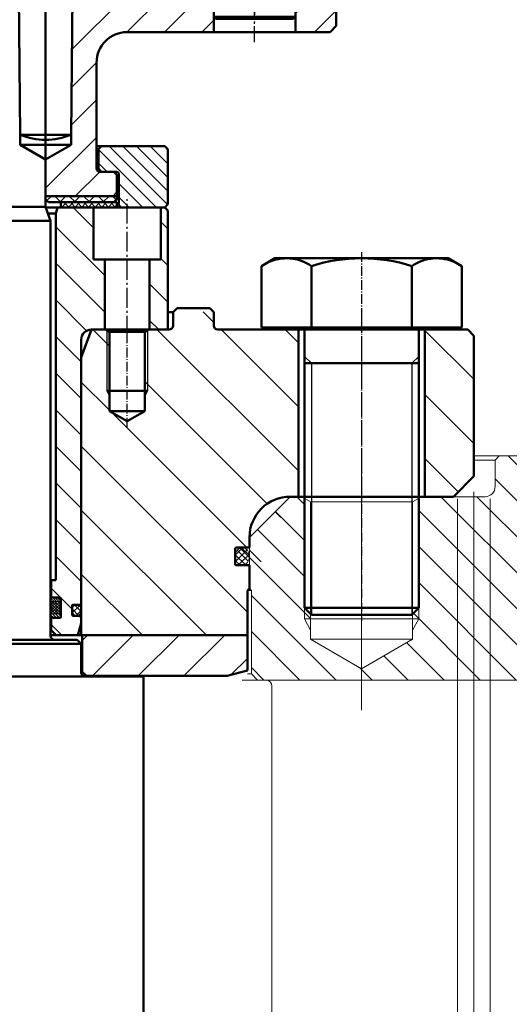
# Model space of a CAD drawing. Header units: millimetres. Extents: x 214111 to 284873, y 268617 to 319354.
# Tile 22 of 37: x 228173 to 228413, y 280231 to 280714. Entities that reach past the tile are written whole.
import ezdxf

# ---------------------------------------------------------------- set-up
doc = ezdxf.new("R2010")
doc.units = ezdxf.units.MM
for name, pattern in [('AM_DIN_F_W050', [6.25, 4.75, -1.5]), ('AM_DIN_G_W050', [13.75, 9.75, -1.5, 1, -1.5]), ('AM_DIN_G_W050x2', [6.875, 4.75, -0.875, 0.375, -0.875])]:
    doc.linetypes.add(name, pattern=pattern)
doc.layers.get('0').update_dxf_attribs({"color": 250})
for name, color, linetype, lineweight in [('AM_0', 7, 'Continuous', 50), ('AM_0N', 7, 'Continuous', 50), ('AM_3', 6, 'AM_DIN_F_W050', 25), ('AM_5', 3, 'Continuous', 25), ('AM_7', 4, 'AM_DIN_G_W050', 25), ('AM_7N', 3, 'AM_DIN_G_W050', 25), ('AM_8', 1, 'Continuous', 25), ('ОГСО_Оборудование', 7, 'Continuous', 18)]:
    doc.layers.add(name, color=color, linetype=linetype, lineweight=lineweight)
doc.layers.add('HETCH', color=1, linetype='Continuous')
doc.layers.add('ГТО-2_Штриховка_018', color=7, linetype='Continuous', lineweight=18, true_color=0x6b6b6b)
pattern_1 = [(315, (-101333.736, 9214.856), (8.9802561, 8.9802561), [])]
pattern_2 = [(45, (1623.137, -7869.527), (-9.192388, 9.192388), [])]

# ---------------------------------------------------------------- blocks, each defined once
blk = doc.blocks.new('DRWERGaq')
at = {"layer": 'HETCH'}
h = blk.add_hatch(dxfattribs=at)
h.set_pattern_fill('ANSI31', color=256, scale=4, angle=-90, style=0)
h.set_pattern_definition(pattern_1)
edge = h.paths.add_edge_path()
edge.add_line((-53.3, 80), (-106, 80))
edge.add_line((-106, 80), (-107.5, 78.5))
edge.add_line((-107.5, 78.5), (-107.5, 20))
edge.add_line((-107.5, 20), (-70, 20))
edge.add_arc((-69.95, 15), 5, 0.002, 90.5681, ccw=False)
edge.add_line((-64.95, 15), (-64.95, -114.8))
edge.add_arc((-64.75, -114.8), 0.2, 180, 270)
edge.add_line((-64.75, -115), (-61, -115))
edge.add_arc((-61, -115.4), 0.4, 0, 90, ccw=False)
edge.add_line((-60.6, -115.4), (-60.6, -120.1))
edge.add_arc((-61, -120.1), 0.4, -90, 0, ccw=False)
edge.add_line((-61, -120.5), (-64.75, -120.5))
edge.add_arc((-64.75, -120.7), 0.2, 90, 180)
edge.add_line((-64.95, -120.7), (-64.95, -124))
edge.add_line((-64.95, -124), (-63.34, -130))
edge.add_line((-63.34, -130), (-52.75, -130))
edge.add_line((-52.75, -130), (-50.25, -127.5))
edge.add_line((-50.25, -127.5), (-50.25, -121.5))
edge.add_line((-50.25, -121.5), (-54.55, -121.5))
edge.add_arc((-54.55, -121.1), 0.4, 180, 270, ccw=False)
edge.add_line((-54.95, -121.1), (-54.95, -111.9))
edge.add_arc((-54.55, -111.9), 0.4, 90, 180, ccw=False)
edge.add_line((-54.55, -111.5), (-50.25, -111.5))
edge.add_line((-50.25, -111.5), (-50.25, -101.5))
edge.add_line((-50.25, -101.5), (-52.5, -101.5))
edge.add_line((-52.5, -101.5), (-52.5, 77))
edge.add_line((-52.5, 77), (-53.3, 80))
h = blk.add_hatch(dxfattribs=at)
h.set_pattern_fill('ANSI31', color=256, scale=4, angle=-90, style=0)
h.set_pattern_definition(pattern_1)
edge = h.paths.add_edge_path()
edge.add_line((71, 54.4), (71, 80))
edge.add_line((71, 80), (53.3, 80))
edge.add_line((53.3, 80), (52.5, 77))
edge.add_line((52.5, 77), (52.5, -101.5))
edge.add_line((52.5, -101.5), (50.25, -101.5))
edge.add_line((50.25, -101.5), (50.25, -111.5))
edge.add_line((50.25, -111.5), (54.55, -111.5))
edge.add_arc((54.55, -111.9), 0.4, 0, 90, ccw=False)
edge.add_line((54.95, -111.9), (54.95, -121.1))
edge.add_arc((54.55, -121.1), 0.4, -90, 0, ccw=False)
edge.add_line((54.55, -121.5), (50.25, -121.5))
edge.add_line((50.25, -121.5), (50.25, -127.5))
edge.add_line((50.25, -127.5), (52.75, -130))
edge.add_line((52.75, -130), (63.34, -130))
edge.add_line((63.34, -130), (64.95, -124))
edge.add_line((64.95, -124), (64.95, -120.7))
edge.add_arc((64.75, -120.7), 0.2, 0, 90)
edge.add_line((64.75, -120.5), (61, -120.5))
edge.add_arc((61, -120.1), 0.4, 180, 270, ccw=False)
edge.add_line((60.6, -120.1), (60.6, -115.4))
edge.add_arc((61, -115.4), 0.4, 90, 180, ccw=False)
edge.add_line((61, -115), (64.75, -115))
edge.add_arc((64.75, -114.8), 0.2, 270, 360)
edge.add_line((64.95, -114.8), (64.95, 15))
edge.add_arc((69.95, 15), 5, 90, 180, ccw=False)
edge.add_line((69.95, 20), (76.5, 20))
edge.add_line((76.5, 20), (76.5, 54.4))
edge.add_line((76.5, 54.4), (71, 54.4))
h = blk.add_hatch(dxfattribs=at)
h.set_pattern_fill('ANSI31', color=256, scale=4, angle=-90, style=0)
h.set_pattern_definition(pattern_1)
h.paths.add_polyline_path([(107.5, 20), (107.5, 78.5), (106, 80), (104, 80), (104, 54.4), (98.5, 54.4), (98.5, 20)])
at = {"layer": 'AM_0', "ltscale": 0.8}
for p, q in [((-106, 80), (-107.5, 78.5)), ((-107.5, 78.5), (-107.5, 20)), ((-52.5, 77), (-53.3, 80)), ((52.5, 77), (53.3, 80)), ((71, 54.4), (71, 80)), ((104, 80), (104, 54.4)), ((106, 80), (107.5, 78.5)), ((107.5, 78.5), (107.5, 20)), ((-52.5, 77), (-48.68, 77)), ((48.68, 77), (52.5, 77)), ((104, 54.4), (71, 54.4)), ((76.5, 20), (76.5, 54.4)), ((98.5, 54.4), (98.5, 20)), ((-52.5, -103), (-50, -103)), ((52.5, -103), (50, -103)), ((-63.34, -130), (-64.95, -124)), ((63.34, -130), (64.95, -124)), ((-63.34, -130), (-50, -130)), ((-50.25, -127.5), (-52.75, -130)), ((-50.25, -127.5), (-50, -127.5)), ((50.25, -127.5), (50, -127.5)), ((50, -130), (63.34, -130)), ((50.25, -127.5), (52.75, -130))]:
    blk.add_line(p, q, dxfattribs=at)
at = {"layer": 'AM_0'}
for p, q in [((-106, 80), (-47.59, 80)), ((47.59, 80), (80, 80)), ((47.59, 80), (106, 80)), ((-52.5, 77), (-52.5, -103)), ((52.5, 77), (52.5, -103)), ((-107.5, 20), (-69.95, 20)), ((107.5, 20), (69.95, 20)), ((-64.95, 15), (-64.95, -114.8)), ((64.95, 15), (64.95, -114.8)), ((-50.25, -111.5), (-50.25, -103)), ((50.25, -111.5), (50.25, -103)), ((-54.95, -121.1), (-54.95, -111.9)), ((-54.55, -111.5), (-50, -111.5)), ((54.55, -111.5), (50, -111.5)), ((54.95, -121.1), (54.95, -111.9)), ((-64.95, -120.7), (-64.95, -124)), ((64.95, -120.7), (64.95, -124)), ((-54.55, -121.5), (-50, -121.5)), ((-50.25, -127.5), (-50.25, -121.5)), ((54.55, -121.5), (50, -121.5)), ((50.25, -127.5), (50.25, -121.5))]:
    blk.add_line(p, q, dxfattribs=at)
for points in [[(-64.95, -114.8, 0.414214), (-64.75, -115), (-61, -115, -0.414214), (-60.6, -115.4), (-60.6, -120.1, -0.414214), (-61, -120.5), (-64.75, -120.5, 0.414214), (-64.95, -120.7)], [(64.95, -114.8, -0.414214), (64.75, -115), (61, -115, 0.414214), (60.6, -115.4), (60.6, -120.1, 0.414214), (61, -120.5), (64.75, -120.5, -0.414214), (64.95, -120.7)]]:
    blk.add_lwpolyline(points, format="xyb", dxfattribs=at)
for centre, radius, start, end in [((-69.95, 15), 5, 0, 90), ((69.95, 15), 5, 90, 180), ((-54.55, -111.9), 0.4, 90, 180), ((54.55, -111.9), 0.4, 0, 90), ((-54.55, -121.1), 0.4, 180, 270), ((54.55, -121.1), 0.4, 270, 0)]:
    blk.add_arc(centre, radius, start, end, dxfattribs=at)
at = {"layer": 'AM_3'}
for p, q in [((-97.5, 20), (-97.5, 80)), ((-96.15, 20), (-96.15, 80)), ((-78.85, 20), (-78.85, 80)), ((-77.5, 20), (-77.5, 80))]:
    blk.add_line(p, q, dxfattribs=at)
at = {"layer": 'AM_7'}
blk.add_line((87.5, 17), (87.5, 84), dxfattribs=at)
blk.add_line((87.5, 17), (87.5, 84), dxfattribs=at)
blk = doc.blocks.new('WERWR')
at = {"layer": 'AM_0'}
for p, q in [((47.5, -173), (47.5, -5)), ((47.5, -173), (0, -173)), ((50, -179.87), (47.5, -173)), ((50, -179.87), (0, -179.87)), ((50, -383.5), (50, -179.87)), ((63, -385.5), (0, -385.5)), ((65, -387.5), (63, -385.5)), ((65, -387.5), (0, -387.5)), ((65, -401.5), (65, -387.5)), ((95.5, -403.5), (-81, -403.5)), ((95.5, -403.5), (95.5, -810))]:
    blk.add_line(p, q, dxfattribs=at)
for centre in [(52, -383.5), (67, -401.5)]:
    blk.add_arc(centre, 2, 180, 270, dxfattribs=at)
blk = doc.blocks.new('QEEFQErsdty')
at = {"layer": 'AM_0N'}
for p, q in [((-49.09, 51.2), (-42.5, 55)), ((42.5, 55), (-42.5, 55)), ((49.09, 51.2), (42.5, 55)), ((-49.09, 51.2), (-49.09, 21)), ((-24.55, 51.2), (-24.55, 21)), ((24.55, 51.2), (24.55, 21)), ((49.09, 51.2), (49.09, 21)), ((-49.09, 21), (-39.33, 21)), ((-39.33, 21), (39.33, 21)), ((-39.33, 21), (-39.33, 20)), ((-28, 20), (-39.33, 20)), ((-28, 20), (-28, 6.87)), ((28, 20), (-28, 20)), ((28, 20), (28, 6.87)), ((39.33, 20), (28, 20)), ((39.33, 21), (49.09, 21)), ((39.33, 21), (39.33, 20)), ((-28, 3.5), (-28, 6.87)), ((28, 3.5), (28, 6.87)), ((-28, 3.5), (-28, -116.63)), ((-28, 3.5), (28, 3.5)), ((28, 3.5), (28, -116.63)), ((-28, -116.63), (28, -116.63)), ((-24.63, -120), (-28, -116.63)), ((-24.63, -120), (24.63, -120)), ((28, -116.63), (24.63, -120))]:
    blk.add_line(p, q, dxfattribs=at)
for centre, radius, start, end in [((-36.82, 33.31), 21.69, 55.5531, 115.5531), ((0, -26.14), 81.14, 72.3875, 107.6125), ((36.82, 33.31), 21.69, 64.4469, 124.4469)]:
    blk.add_arc(centre, radius, start, end, dxfattribs=at)
at = {"layer": 'AM_5', "ltscale": 0.8}
for p, q in [((-24.63, 3.5), (-28, 6.87)), ((24.63, 3.5), (28, 6.87)), ((-24.63, 3.5), (-24.63, -120)), ((24.63, 3.5), (24.63, -120))]:
    blk.add_line(p, q, dxfattribs=at)
at = {"layer": 'AM_7N', "linetype": 'AM_DIN_G_W050x2'}
blk.add_line((0, 58), (0, -123), dxfattribs=at)
blk = doc.blocks.new('asdfawrfaw')
at = {"layer": 'AM_8'}
h = blk.add_hatch(dxfattribs=at)
h.set_pattern_fill('_U', color=256, scale=2.5, angle=45, style=0, pattern_type=0)
h.set_pattern_definition([(45, (-71052.5, -562), (-1.76776695, 1.76776695), [])])
h.paths.add_polyline_path([(-8.31, 3.95), (-6.48, 0.78), (-2.87, -0.19), (1.43, 0.24), (6.16, 0.61), (8.38, 6.45), (7.49, 38.37), (8.24, 44.14), (11.32, 51.33), (12.43, 57.23), (11.68, 64.54), (11.72, 65), (12.19, 70), (10.5, 70), (10.5, 54), (6, 51.4), (6, 5), (0, 1.54), (-5.41, 4.66), (-6, 5), (-6, 51.4), (-10.5, 54), (-10.5, 70), (-11.84, 70), (-12.35, 65), (-12.45, 63.94), (-11.73, 55.19), (-12.4, 50.18), (-8.73, 48.07), (-7.59, 43.81), (-7.87, 37.54), (-7.64, 8.1)])
at = {"layer": 'AM_0'}
for p, q in [((-23, 65), (-23, 70)), ((-23, 70), (23, 70)), ((-10.5, 70), (-10.5, 54)), ((10.5, 70), (10.5, 54)), ((23, 65), (23, 70)), ((-20, 64), (-20, 25.5)), ((20, 64), (20, 25.5)), ((-10.5, 54), (10.5, 54)), ((-10.5, 54), (-6, 51.4)), ((10.5, 54), (6, 51.4)), ((-6, 5), (-6, 51.4)), ((-6, 51.4), (6, 51.4)), ((6, 5), (6, 51.4)), ((-20, 25.5), (-19.5, 25)), ((-20, 25.5), (-7.73, 25.5)), ((-7.72, 25), (-19.5, 25)), ((-15.52, 25), (-17, 25)), ((20, 25.5), (8.02, 25.5)), ((8.04, 25), (19.5, 25)), ((15.52, 25), (17, 25)), ((20, 25.5), (19.5, 25)), ((-20, 21.34), (-15.27, 24.07)), ((-20, -24), (-20, 21.34)), ((20, 21.34), (15.27, 24.07)), ((20, -24), (20, 21.34)), ((-6, 5), (0, 1.54)), ((-6, 5), (6, 5)), ((6, 5), (0, 1.54)), ((-20, -24), (20, -24)), ((-20, -24), (-19, -25)), ((20, -24), (19, -25)), ((19, -25), (-19, -25))]:
    blk.add_line(p, q, dxfattribs=at)
at = {"layer": 'AM_0', "ltscale": 0.8}
for p, q in [((-12.35, 65), (-23, 65)), ((23, 65), (11.72, 65)), ((-20, 21.34), (-7.68, 21.34)), ((8.18, 21.34), (20, 21.34))]:
    blk.add_line(p, q, dxfattribs=at)
at = {"layer": 'AM_0', "color": 3}
blk.add_lwpolyline([(-11.84, 70), (-12.45, 63.94), (-11.73, 55.19), (-12.4, 50.18), (-8.73, 48.07), (-7.59, 43.81), (-7.87, 37.54), (-7.64, 8.1), (-8.31, 3.95), (-6.48, 0.78), (-2.87, -0.19), (1.43, 0.24), (6.16, 0.61), (8.38, 6.45), (7.49, 38.37), (8.24, 44.14), (11.32, 51.33), (12.43, 57.23), (11.68, 64.54), (12.19, 70)], dxfattribs=at)
at = {"layer": 'AM_0'}
for centre, radius, start, end in [((-21, 64), 1, 360, 90), ((21, 64), 1, 90, 180), ((-15.52, 24.5), 0.5, 300, 90), ((15.52, 24.5), 0.5, 90, 240)]:
    blk.add_arc(centre, radius, start, end, dxfattribs=at)
at = {"layer": 'AM_3'}
for points in [[(-6.5, 70), (-6.5, 76), (-8.5, 76), (-8.5, 70)], [(6.5, 70), (6.5, 76), (8.5, 76), (8.5, 70)], [(-8.5, 70), (-8.5, 68), (-6.5, 68), (-6.5, 70)], [(8.5, 70), (8.5, 68), (6.5, 68), (6.5, 70)]]:
    blk.add_lwpolyline(points, dxfattribs=at)
blk.add_lwpolyline([(-5, 5), (-5.5, 5.5), (-5.5, 54), (-9.5, 54), (-10, 54.5), (-10, 69.5), (-9.5, 70), (0, 70), (9.5, 70), (10, 69.5), (10, 54.5), (9.5, 54), (5.5, 54), (5.5, 5.5), (5, 5)], close=True, dxfattribs=at)
blk.add_lwpolyline([(8.25, 70), (8.25, 60.38), (3, 55.13), (3, 10.2, -1), (-3, 10.2), (-3, 55.13), (-8.25, 60.38), (-8.25, 70), (-6.75, 70), (-6.75, 61), (-1.5, 55.75), (-1.5, 10.2, 1), (1.5, 10.2), (1.5, 55.75), (6.75, 61), (6.75, 70)], format="xyb", close=True, dxfattribs=at)
at = {"layer": 'AM_7', "ltscale": 0.8}
blk.add_line((0, 72.71), (0, -26.67), dxfattribs=at)
at = {"layer": 'AM_7'}
blk.add_line((0, 70.42), (0, 37.57), dxfattribs=at)
blk = doc.blocks.new('EN 28736 (25X140)')
at = {"layer": 'AM_0'}
for p, q in [((13.84, -3), (13.04, 0)), ((-13.84, -3), (-13.04, 0)), ((13.84, -3), (-13.84, -3))]:
    blk.add_line(p, q, dxfattribs=at)
at = {"layer": 'AM_0', "ltscale": 0.8}
for p, q in [((-13.84, -3), (-12.5, -137.5)), ((13.84, -3), (12.5, -137.5))]:
    blk.add_line(p, q, dxfattribs=at)
at = {"layer": 'AM_0'}
for points in [[(13.04, 0), (-13.04, 0)], [(-12.5, -137.5), (12.5, -137.5)]]:
    blk.add_lwpolyline(points, dxfattribs=at)
blk.add_arc((0, -107.5), 32.5, 247.3801, 292.6199, dxfattribs=at)
at = {"layer": 'AM_3'}
for p, q in [((-8.38, -2.49), (-8.38, 0)), ((8.37, -2.49), (8.37, 0)), ((-8, -2.7), (-8, -24)), ((-6.73, -3.44), (-6.73, -35)), ((6.73, -3.44), (6.73, -35)), ((8, -2.7), (8, -24)), ((-8, -24), (-6.73, -26.34)), ((8, -24), (6.73, -26.34)), ((0, -38.89), (-6.73, -35)), ((-6.73, -35), (6.73, -35)), ((0, -38.89), (6.73, -35))]:
    blk.add_line(p, q, dxfattribs=at)
for points in [[(-8.38, -2.49), (8.37, -2.49)], [(-6.73, -3.44), (-8.38, -2.49)], [(-6.73, -3.44), (6.73, -3.44)], [(6.73, -3.44), (8.37, -2.49)], [(-7, -24), (8, -24)]]:
    blk.add_lwpolyline(points, dxfattribs=at)
at = {"layer": 'AM_7', "linetype": 'AM_DIN_G_W050x2'}
blk.add_line((0, -162.43), (0, 1.53), dxfattribs=at)
blk = doc.blocks.new('wefwrwr')
at = {"layer": 'AM_8', "ltscale": 0.8}
h = blk.add_hatch(dxfattribs=at)
h.set_pattern_fill('_U', color=256, scale=13, angle=45, style=0, pattern_type=0)
h.set_pattern_definition(pattern_2)
edge = h.paths.add_edge_path()
edge.add_line((60, -147.85), (47.5, -155.07))
edge.add_line((47.5, -155.07), (47.5, -156.82))
edge.add_line((47.5, -156.82), (47.5, -173))
edge.add_line((47.5, -173), (82.5, -173))
edge.add_line((82.5, -173), (82.5, -162.5))
edge.add_line((82.5, -162.5), (81, -161))
edge.add_line((81, -161), (74, -161))
edge.add_arc((74, -159.5), 1.5, 180, 270, ccw=False)
edge.add_line((72.5, -159.5), (72.5, -107.5))
edge.add_arc((87.5, -107.5), 15, 90, 180, ccw=False)
edge.add_line((87.5, -92.5), (130, -92.5))
edge.add_line((130, -92.5), (130, -60))
edge.add_line((130, -60), (130, -39.66))
edge.add_line((130, -39.66), (130, -38))
edge.add_line((130, -38), (80, -38))
edge.add_line((80, -38), (80, -36))
edge.add_line((80, -36), (74.5, -36))
edge.add_arc((74.5, -34), 2, 180, 270, ccw=False)
edge.add_line((72.5, -34), (72.5, -34))
edge.add_line((72.5, -34), (72.5, 2))
edge.add_line((72.5, 2), (70.5, 4))
edge.add_line((70.5, 4), (61.47, 4))
edge.add_line((61.47, 4), (60, -142.85))
edge.add_line((60, -142.85), (60, -147.85))
h = blk.add_hatch(dxfattribs=at)
h.set_pattern_fill('_U', color=256, scale=13, angle=45, style=0, pattern_type=0)
h.set_pattern_definition(pattern_2)
h.paths.add_polyline_path([(170, -38), (170, -39.66), (170, -92.5), (187, -92.5), (190, -89.5), (190, -38)])
h = blk.add_hatch(dxfattribs=at)
h.set_pattern_fill('_U', color=256, scale=5, angle=45, style=0, double=1, pattern_type=0)
h.set_pattern_definition([(135, (70957.5, -623), (3.5355339, 3.5355339), []), (45, (70957.5, -623), (3.5355339, -3.5355339), [])])
h.paths.add_polyline_path([(47.5, -174.5), (47.5, -173), (82.5, -173), (82.5, -174.5), (81, -176), (49, -176)])
at = {"layer": 'AM_8'}
h = blk.add_hatch(dxfattribs=at)
h.set_pattern_fill('_U', color=256, scale=2.3, angle=45, style=0, double=1, pattern_type=0)
h.set_pattern_definition([(45, (-70957.5, -623), (-1.6263456, 1.6263456), []), (135, (-70957.5, -623), (-1.6263456, -1.6263456), [])])
h.paths.add_polyline_path([(55, -178.5), (80, -178.5), (80.25, -178.5), (82.5, -178.5), (82.5, -176), (55, -176)])
at = {"layer": 'HETCH', "ltscale": 0.8}
h = blk.add_hatch(dxfattribs=at)
h.set_pattern_fill('ANSI31', color=256, scale=1.5, angle=90, style=0)
h.set_pattern_definition([(135, (70957.5, -623), (-3.36759605, -3.36759605), [])])
edge = h.paths.add_edge_path()
edge.add_line((75, -148.5), (73.5, -150))
edge.add_line((73.5, -150), (73.5, -159.5))
edge.add_line((73.5, -159.5), (75, -161))
edge.add_line((75, -161), (82, -161))
edge.add_arc((82, -162.5), 1.5, 0, 90, ccw=False)
edge.add_line((83.5, -162.5), (83.5, -177.5))
edge.add_line((83.5, -177.5), (84.5, -178.5))
edge.add_line((84.5, -178.5), (106, -178.5))
edge.add_line((106, -178.5), (107.5, -177))
edge.add_line((107.5, -177), (107.5, -150))
edge.add_line((107.5, -150), (106, -148.5))
edge.add_line((106, -148.5), (75, -148.5))
at = {"layer": 'AM_0'}
for p, q in [((130, -92.5), (130, -38)), ((170, -92.5), (170, -38)), ((190, -89.5), (190, -38)), ((72.5, -159.5), (72.5, -107.5)), ((106, -148.5), (107.5, -150)), ((73.5, -150), (73.5, -159.5)), ((75, -161), (73.5, -159.5)), ((82.5, -162.5), (82.5, -174.5)), ((83.5, -162.5), (83.5, -177.5)), ((81, -176), (82.5, -174.5)), ((83.5, -177.5), (84.5, -178.5))]:
    blk.add_line(p, q, dxfattribs=at)
at = {"layer": 'AM_0', "ltscale": 0.8}
for p, q in [((190, -89.5), (187, -92.5)), ((187, -92.5), (87.5, -92.5)), ((35, -142.85), (35, -147.85)), ((60, -142.85), (60, -147.85)), ((35, -147.85), (60, -147.85)), ((35, -147.85), (47.5, -155.07)), ((60, -147.85), (47.5, -155.07)), ((106, -148.5), (72.5, -148.5)), ((73.5, -150), (75, -148.5)), ((73.5, -150), (72.5, -150)), ((107.5, -150), (107.5, -177)), ((47.5, -156.82), (47.5, -174.5)), ((73.5, -159.5), (72.5, -159.5)), ((82, -161), (74, -161)), ((82.5, -162.5), (81, -161)), ((82.5, -173), (47.5, -173)), ((47.5, -174.5), (49, -176)), ((106, -178.5), (47.59, -178.5)), ((82.5, -176), (49, -176)), ((55, -178.5), (55, -176)), ((82.5, -178.5), (82.5, -176)), ((106, -178.5), (107.5, -177))]:
    blk.add_line(p, q, dxfattribs=at)
for centre, radius, start, end in [((87.5, -107.5), 15, 90, 180), ((82, -162.5), 1.5, 360, 90)]:
    blk.add_arc(centre, radius, start, end, dxfattribs=at)
at = {"layer": 'AM_0'}
blk.add_arc((74, -159.5), 1.5, 180, 270, dxfattribs=at)
at = {"layer": 'AM_5'}
blk.add_line((80.25, -178.5), (80, -178.5), dxfattribs=at)
at = {"layer": 'AM_7', "ltscale": 0.8}
blk.add_line((150, -97.45), (150, 10.01), dxfattribs=at)
at = {"layer": 'AM_0'}
for name, p in [('asdfawrfaw', (150, -61)), ('EN 28736 (25X140)', (47.5, -5.35))]:
    blk.add_blockref(name, p, dxfattribs=at)
blk = doc.blocks.new('R6UDR6')
at = {"layer": 'AM_8', "ltscale": 0.8}
h = blk.add_hatch(dxfattribs=at)
h.set_pattern_fill('ANSI31', color=256, scale=7, style=0)
h.set_pattern_definition([(135, (5226.8, -1141.15), (15.71545, 15.71545), [])])
edge = h.paths.add_edge_path()
edge.add_line((1190, -10.5), (1185, -24.24))
edge.add_line((1197, -10.5), (1190, -10.5))
edge.add_line((1185, -24.24), (1185, -160))
edge.add_line((1185.5, -160.5), (1185, -160))
edge.add_line((1185.5, -160.5), (1266.5, -160.5))
edge.add_line((1266.5, -138.5), (1266.5, -160.5))
edge.add_arc((1267.3, -126.3), 0.2, 0, 90)
edge.add_line((1267.3, -126.1), (1261.1, -126.1))
edge.add_arc((1261.1, -125.5), 0.6, 180, 270, ccw=False)
edge.add_line((1260.5, -125.5), (1260.5, -118.1))
edge.add_arc((1261.1, -118.1), 0.6, 90, 180, ccw=False)
edge.add_line((1261.1, -117.5), (1267.3, -117.5))
edge.add_arc((1267.3, -117.3), 0.2, 270, 360)
edge.add_line((1267.5, -126.3), (1267.5, -137.5))
edge.add_line((1267.5, -112.5), (1267.5, -117.3))
edge.add_line((1266.5, -138.5), (1267.5, -137.5))
edge.add_arc((1287.5, -112.5), 20, 90, 180, ccw=False)
edge.add_line((1287.5, -92.5), (1291.5, -92.5))
edge.add_line((1291.5, -10.5), (1291.5, -92.5))
edge.add_line((1291.5, -10.5), (1252, -10.5))
edge.add_arc((1252, -8.5), 2, 180, 270, ccw=False)
edge.add_line((1250, -2), (1250, -8.5))
edge.add_line((1248, 0), (1250, -2))
edge.add_line((1230, -2), (1230, -8.5))
edge.add_line((1232, 0), (1230, -2))
edge.add_line((1232, 0), (1248, 0))
edge.add_arc((1228, -8.5), 2, 270, 360, ccw=False)
edge.add_line((1228, -10.5), (1218, -10.5))
edge.add_line((1216.15, -11.57), (1218, -10.5))
edge.add_line((1216.15, -11.57), (1216.15, -50.5))
edge.add_line((1198.85, -11.57), (1198.85, -50.5))
edge.add_line((1198.85, -11.57), (1197, -10.5))
edge.add_line((1207.5, -55.49), (1198.85, -50.5))
edge.add_line((1207.5, -55.49), (1216.15, -50.5))
h = blk.add_hatch(dxfattribs=at)
h.set_pattern_fill('ANSI31', color=256, scale=7, style=0)
h.set_pattern_definition([(135, (99455.956, 9237.035), (15.715448, 15.715448), [])])
h.paths.add_polyline_path([(1374.5, -10.5), (1377.5, -13.5), (1377.5, -82.5), (1367.5, -92.5), (1353.5, -92.5), (1353.5, -10.5)])
h = blk.add_hatch(dxfattribs=at)
h.set_pattern_fill('ANSI31', color=256, scale=5, angle=90, style=0)
h.set_pattern_definition([(45, (5226.8, -1141.15), (11.22532, -11.22532), [])])
h.paths.add_polyline_path([(1185.5, -160.5), (1266.5, -160.5), (1266.5, -177.82), (1256.5, -180.5), (1187.5, -180.5), (1185.5, -178.5)])
for p, q in [((1185, -160, 0), (1183.48, -160, 0)), ((1185.5, -160.5, 0), (1185, -160, 0))]:
    blk.add_line(p, q)
at = {"layer": 'AM_0'}
for p, q in [((1232, 0, 0), (1230, -2, 0)), ((1232, 0, 0), (1248, 0, 0)), ((1248, 0, 0), (1250, -2, 0)), ((1227.5, -2, 0), (1230, -2, 0)), ((1230, -2, 0), (1230, -8.5, 0)), ((1250, -2, 0), (1250, -8.5, 0)), ((1197, -10.5, 0), (1190, -10.5, 0)), ((1218, -10.5, 0), (1197, -10.5, 0)), ((1198.85, -11.57, 0), (1197, -10.5, 0)), ((1198.85, -11.57, 0), (1198.85, -50.5, 0)), ((1198.85, -11.57, 0), (1216.15, -11.57, 0)), ((1216.15, -11.57, 0), (1218, -10.5, 0)), ((1216.15, -11.57, 0), (1216.15, -50.5, 0)), ((1228, -10.5, 0), (1218, -10.5, 0)), ((1291.5, -10.5, 0), (1252, -10.5, 0)), ((1374.5, -10.5, 0), (1291.5, -10.5, 0)), ((1291.5, -10.5, 0), (1291.5, -92.5, 0)), ((1353.5, -10.5, 0), (1353.5, -92.5, 0)), ((1374.5, -10.5, 0), (1377.5, -13.5, 0)), ((1377.5, -13.5, 0), (1377.5, -82.5, 0)), ((1185, -24.24, 0), (1185, -160, 0)), ((1217.5, -40.5, 0), (1197.5, -40.5, 0)), ((1207.5, -55.49, 0), (1198.85, -50.5, 0)), ((1216.15, -50.5, 0), (1198.85, -50.5, 0)), ((1207.5, -55.49, 0), (1216.15, -50.5, 0)), ((1367.5, -92.5, 0), (1377.5, -82.5, 0)), ((1287.5, -92.5, 0), (1291.5, -92.5, 0)), ((1291.5, -92.5, 0), (1367.5, -92.5, 0)), ((1267.5, -112.5, 0), (1267.5, -117.3, 0)), ((1267.5, -126.3, 0), (1267.5, -137.5, 0)), ((1266.5, -138.5, 0), (1267.5, -137.5, 0)), ((1266.5, -138.5, 0), (1266.5, -160.5, 0)), ((1170, -160.5, 0), (1185.5, -160.5, 0)), ((1185.5, -160.5, 0), (1266.5, -160.5, 0)), ((1185.5, -160.5, 0), (1185.5, -178.5, 0)), ((1266.5, -160.5, 0), (1266.5, -177.82, 0)), ((1185, -178.5, 0), (1185.5, -178.5, 0)), ((1185.5, -178.5, 0), (1187.5, -180.5, 0)), ((1256.5, -180.5, 0), (1266.5, -177.82, 0)), ((1187.5, -180.5, 0), (1186.21, -180.5, 0)), ((1187.32, -180.5, 0), (1256.5, -180.5, 0))]:
    blk.add_line(p, q, dxfattribs=at)
at = {"layer": 'AM_0', "ltscale": 0.8}
blk.add_line((1190, -10.5, 0), (1185, -24.24, 0), dxfattribs=at)
at = {"layer": 'AM_0', "elevation": 0}
blk.add_lwpolyline([(1267.5, -126.3, 0.414214), (1267.3, -126.1), (1261.1, -126.1, -0.414214), (1260.5, -125.5), (1260.5, -118.1, -0.414214), (1261.1, -117.5), (1267.3, -117.5, 0.414214), (1267.5, -117.3)], format="xyb", dxfattribs=at)
at = {"layer": 'AM_0'}
for centre, radius, start, end in [((1228, -8.5, 0), 2, 270, 0), ((1252, -8.5, 0), 2, 180, 270), ((1287.5, -112.5, 0), 20, 90, 180)]:
    blk.add_arc(centre, radius, start, end, dxfattribs=at)
at = {"layer": 'AM_5'}
for p, q in [((1197.5, -10.79, 0), (1197.5, -40.5, 0)), ((1217.5, -10.79, 0), (1217.5, -40.5, 0)), ((1197.5, -40.5, 0), (1198.85, -43, 0)), ((1217.5, -40.5, 0), (1216.15, -43, 0))]:
    blk.add_line(p, q, dxfattribs=at)
at = {"layer": 'AM_7'}
blk.add_line((1322.5, -2.42, 0), (1322.5, -100.58, 0), dxfattribs=at)
at = {"layer": 'AM_7', "linetype": 'AM_DIN_G_W050x2'}
blk.add_line((1207.5, -58.49, 0), (1207.5, -7.5, 0), dxfattribs=at)
blk = doc.blocks.new('ОГСО_Агрегат_Поперечный разрез')
at = {"layer": 'ОГСО_Оборудование'}
h = blk.add_hatch(dxfattribs=at)
h.set_pattern_fill('_U', color=256, scale=12.5, angle=45, style=0, pattern_type=0)
h.set_pattern_definition([(135, (-162.5, 2062.582), (8.838835, 8.838835), [])])
edge = h.paths.add_edge_path()
edge.add_line((1297.48, 234.7), (1294.5, 237.67))
edge.add_line((1294.5, 237.67), (1294.5, 291.49))
edge.add_line((1294.5, 291.49), (1293.1, 292.3))
edge.add_line((1293.1, 292.3), (1287.5, 292.3))
edge.add_line((1287.5, 292.3), (1267.5, 272.3))
edge.add_line((1267.5, 272.3), (1267.5, 267.5))
edge.add_arc((1267.3, 267.5), 0.2, 270, 360, ccw=False)
edge.add_line((1267.3, 267.3), (1261.1, 267.3))
edge.add_arc((1261.1, 266.7), 0.6, 450, 540)
edge.add_line((1260.5, 266.7), (1260.5, 259.3))
edge.add_arc((1261.1, 259.3), 0.6, 540, 630)
edge.add_line((1261.1, 258.7), (1267.3, 258.7))
edge.add_arc((1267.3, 258.5), 0.2, 360, 450, ccw=False)
edge.add_line((1267.5, 258.5), (1267.5, 247.3))
edge.add_line((1267.5, 247.3), (1268.5, 246.3))
edge.add_line((1268.5, 246.3), (1268.5, 205.3))
edge.add_line((1268.5, 205.3), (1271.5, 202.3))
edge.add_line((1271.5, 202.3), (1275.5, 202.3))
edge.add_line((1275.5, 202.3), (1400, 202.3))
edge.add_arc((1400, 802.3), 600, 270, 294.17754)
edge.add_arc((1633.45, 282.3), 30, 294.1775, 450)
edge.add_line((1633.45, 312.3), (1390, 312.3))
edge.add_line((1390, 312.3), (1388, 310.3))
edge.add_line((1388, 310.3), (1388, 297.3))
edge.add_arc((1383, 297.3), 5, 270, 360, ccw=False)
edge.add_line((1383, 292.3), (1351.9, 292.3))
edge.add_line((1351.9, 292.3), (1350.5, 291.49))
edge.add_line((1350.5, 291.49), (1350.5, 237.67))
edge.add_line((1350.5, 237.67), (1347.52, 234.7))
edge.add_line((1347.52, 234.7), (1347.52, 222.3))
edge.add_line((1347.52, 222.3), (1322.5, 207.85))
edge.add_line((1322.5, 207.85), (1297.48, 222.3))
edge.add_line((1297.48, 222.3), (1297.48, 234.7))
at = {"layer": 'ОГСО_Оборудование', "ltscale": 0.8}
h = blk.add_hatch(dxfattribs=at)
h.set_pattern_fill('_U', color=256, scale=2.3, angle=45, style=0, double=1, pattern_type=0)
h.set_pattern_definition([(45, (-29504.7137, 9097.6567), (-1.6263456, 1.6263456), []), (135, (-29504.7137, 9097.6567), (-1.6263456, -1.6263456), [])])
edge = h.paths.add_edge_path()
edge.add_ellipse((1264, 263), major_axis=(0, 4.3), ratio=0.813953, start_angle=90, end_angle=430.8847)
edge.add_ellipse((1264, 263), major_axis=(0, 4.3), ratio=0.813953, start_angle=70.8847, end_angle=90)
h = blk.add_hatch(dxfattribs=at)
h.set_pattern_fill('_U', color=256, scale=0.8, angle=45, style=0, pattern_type=0)
h.set_pattern_definition([(135, (72077.5, -10.2012), (0.565685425, 0.565685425), [])])
h.paths.add_polyline_path([(1170, 242.8), (1174.45, 242.8), (1174.95, 242.3), (1174.95, 240.8), (1170, 240.8)])
h = blk.add_hatch(dxfattribs=at)
h.set_pattern_fill('_U', color=256, angle=45, style=0, double=1, pattern_type=0)
h.set_pattern_definition([(135, (72077.5, -10.2012), (0.707106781, 0.707106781), []), (45, (72077.5, -10.2012), (0.707106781, -0.707106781), [])])
edge = h.paths.add_edge_path()
edge.add_arc((1172.47, 242.09), 1.54, 245.9412, 294.0588)
edge.add_arc((1173.64, 239.49), 1.31, -36.2874, 114.0588, ccw=False)
edge.add_arc((1175.94, 237.8), 1.54, 143.7126, 216.2874)
edge.add_arc((1173.64, 236.11), 1.31, -114.0588, 36.2874, ccw=False)
edge.add_arc((1172.47, 233.51), 1.54, 65.9412, 114.0588)
edge.add_arc((1171.31, 236.11), 1.31, 143.7126, 294.0588, ccw=False)
edge.add_arc((1169.01, 237.8), 1.54, 323.7126, 396.2874)
edge.add_arc((1171.31, 239.49), 1.31, 65.9412, 216.2874, ccw=False)
at = {"layer": 'ОГСО_Оборудование'}
h = blk.add_hatch(dxfattribs=at)
h.set_pattern_fill('_U', color=256, scale=2.3, angle=45, style=0, double=1, pattern_type=0)
h.set_pattern_definition([(135, (-503.1365, -7256.728), (1.6263456, 1.6263456), []), (45, (-503.1365, -7256.728), (1.6263456, -1.6263456), [])])
edge = h.paths.add_edge_path()
edge.add_ellipse((1182.8, 236.55), major_axis=(0, 2.75), ratio=0.8, start_angle=-265.3197, end_angle=90, ccw=False)
edge.add_ellipse((1182.8, 236.55), major_axis=(0, 2.75), ratio=0.8, start_angle=90, end_angle=94.6803, ccw=False)
at = {"layer": 'ОГСО_Оборудование', "ltscale": 0.8}
h = blk.add_hatch(dxfattribs=at)
h.set_pattern_fill('_U', color=256, angle=45, style=0, pattern_type=0)
h.set_pattern_definition([(135, (72077.5, -10.2012), (0.707106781, 0.707106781), [])])
h.paths.add_polyline_path([(1174.95, 233.3), (1174.45, 232.8), (1170, 232.8), (1170, 234.8), (1174.95, 234.8)])
at = {"layer": 'ОГСО_Оборудование'}
for p, q in [((1390, 312.3), (1377.5, 312.3)), ((1377.5, 310.3), (1388, 310.3)), ((1390, 312.3), (1388, 310.3)), ((1388, 297.3), (1388, 310.3)), ((1390, 312.3), (1633.45, 312.3)), ((1322.5, 305.47), (1322.5, 187.54)), ((1267.5, 272.3), (1287.5, 292.3)), ((1287.5, 292.3), (1361.2, 292.3)), ((1297.48, 289.77), (1293.1, 292.3)), ((1294.5, 291.49), (1294.5, 232.3)), ((1347.52, 289.77), (1351.9, 292.3)), ((1350.5, 291.49), (1350.5, 232.3)), ((1359.95, 292.3), (1383, 292.3)), ((1377.5, 294.6), (1377.5, -312.7)), ((1297.48, 289.77), (1297.48, 222.3)), ((1297.48, 289.77), (1347.52, 289.77)), ((1347.52, 289.77), (1347.52, 222.3)), ((1267.5, 272.3), (1267.5, 247.3)), ((1174.45, 242.8), (1174.95, 242.3)), ((1268.5, 246.3), (1268.5, 205.3)), ((1174.95, 240.8), (1170, 240.8)), ((1174.95, 234.8), (1170, 234.8)), ((1174.45, 232.8), (1174.95, 233.3)), ((1294.5, 232.3), (1297.48, 226.8)), ((1350.5, 232.3), (1294.5, 232.3)), ((1350.5, 232.3), (1347.52, 226.8)), ((1322.5, 207.85), (1297.48, 222.3)), ((1347.52, 222.3), (1297.48, 222.3)), ((1322.5, 207.85), (1347.52, 222.3)), ((1268.5, 205.3), (1271.5, 202.3)), ((1263.96, 202.3), (1271.5, 202.3)), ((1271.5, 202.3), (1400, 202.3)), ((1278.5, -199.7), (1278.5, 199.3))]:
    blk.add_line(p, q, dxfattribs=at)
at = {"layer": 'ОГСО_Оборудование', "ltscale": 0.1}
for p, q in [((1293.1, 292.3), (1290, 292.3)), ((1267.5, 247.3), (1268.5, 246.3)), ((1266.5, 246.3), (1268.5, 246.3)), ((1268.5, 205.3), (1266.5, 205.3))]:
    blk.add_line(p, q, dxfattribs=at)
at = {"layer": 'ОГСО_Оборудование', "ltscale": 0.2}
for p, q in [((1369.5, 291.3), (1369.5, -289.57)), ((1385.5, 291.3), (1385.5, -286.85))]:
    blk.add_line(p, q, dxfattribs=at)
at = {"layer": 'ОГСО_Оборудование'}
blk.add_lwpolyline([(1171.85, 234.91, -0.213093), (1173.1, 234.91, 0.76973), (1174.7, 236.89, -0.327695), (1174.7, 238.71, 0.76973), (1173.1, 240.68, -0.213093), (1171.85, 240.68, 0.76973), (1170.25, 238.71, -0.327695), (1170.25, 236.89, 0.76973)], format="xyb", close=True, dxfattribs=at)
for centre, radius, start, end in [((1383, 297.3), 5, 270, 0), ((1275.5, 199.3), 3, 0, 90)]:
    blk.add_arc(centre, radius, start, end, dxfattribs=at)
at = {"layer": 'ОГСО_Оборудование', "ltscale": 0.8}
blk.add_ellipse((1264, 263), major_axis=(0, 4.3), ratio=0.813953, start_param=3.141593, end_param=9.424778, dxfattribs=at)
at = {"layer": 'ОГСО_Оборудование', "extrusion": (0, 0, -1)}
blk.add_ellipse((1182.8, 236.55), major_axis=(0, 2.75), ratio=0.8, dxfattribs=at)
at = {"layer": 'ОГСО_Оборудование'}
for name, p in [('wefwrwr', (1120, 612.8)), ('WERWR', (1120, 607.55)), ('R6UDR6', (0, 384.8, 0)), ('DRWERGaq', (1120, 354.3)), ('QEEFQErsdty', (1322.5, 354.3))]:
    blk.add_blockref(name, p, dxfattribs=at)

msp = doc.modelspace()

# ---------------------------------------------------------------- hatches: boundary and pattern name
at = {"layer": 'ГТО-2_Штриховка_018'}
h = msp.add_hatch(dxfattribs=at)
h.set_pattern_fill('ANSI35', color=256, scale=100)
h.set_pattern_definition([(45, (-196417.1, -923498.2), (-449.0128, 449.0128), []), (45, (-195968.06, -923498.2), (-449.0128, 449.0128), [793.75, -158.75, 0, -158.75])])
h.paths.add_polyline_path([(219771.09, 277297.55), (219771.09, 299688.08), (221971.09, 299688.08), (221971.09, 299188.08), (223028.57, 299188.08), (223028.57, 298688.08), (224028.57, 298688.08), (224028.57, 299697.55), (222171.09, 299697.55), (222171.09, 299838.08), (218271.09, 299838.08), (218271.09, 299697.55), (218271.09, 299695.81), (218271.09, 277297.55)])
h.paths.add_polyline_path([(264778.57, 298688.08), (265778.57, 298688.08), (265778.57, 299438.08), (265478.57, 299438.08), (265478.57, 299688.08), (264778.57, 299688.08)])
h.paths.add_polyline_path([(258028.77, 298697.55), (259028.77, 298697.55), (259028.77, 299688.08), (258028.77, 299688.08)])
h.paths.add_polyline_path([(237028.57, 298697.55), (238028.57, 298697.55), (238028.57, 299697.55), (237028.57, 299697.55)])
edge = h.paths.add_edge_path()
edge.add_line((223079.09, 280597.55), (223079.09, 279632.55))
edge.add_line((223079.09, 279632.55), (223079.09, 279597.55))
edge.add_line((223079.09, 279597.55), (219779.09, 279597.55))
edge.add_line((219779.09, 279597.55), (219779.09, 277297.55))
edge.add_line((219779.09, 277297.55), (223531.93, 273297.55))
edge.add_line((223531.93, 273297.55), (227023.63, 273397.54))
edge.add_line((227023.63, 273397.54), (227023.63, 275420.9))
edge.add_line((227023.63, 275420.9), (226248.15, 275400.9))
edge.add_arc((226281.76, 275877.2), 477.48, 183.2802, 265.9635, ccw=False)
edge.add_line((225805.06, 275849.88), (225966.85, 277115.07))
edge.add_line((225966.85, 277115.07), (226204.14, 279572.72))
edge.add_line((226204.14, 279572.72), (226033.11, 279572.72))
edge.add_line((226033.11, 279572.72), (226033.11, 279612.72))
edge.add_line((226033.11, 279612.72), (225746.14, 279612.19))
edge.add_line((225746.14, 279612.19), (225694.43, 279652.18))
edge.add_line((225694.43, 279652.18), (225705.61, 279736.09))
edge.add_line((225705.61, 279736.09), (225705.61, 279783.98))
edge.add_line((225705.61, 279783.98), (225700.61, 279875.22))
edge.add_line((225700.61, 279875.22), (225498.01, 279863.55))
edge.add_arc((224735.24, 280163.57), 819.66, 265.68899, 338.52838, ccw=False)
edge.add_arc((224693.29, 280181.87), 835.87, 150.17871, 268.65227, ccw=False)
edge.add_line((223968.11, 280597.55), (223079.09, 280597.55))
h.paths.add_polyline_path([(224416.59, 276501.32), (224310.39, 276552.49), (225486.39, 276552.49), (225592.59, 276501.32)], flags=16)
edge = h.paths.add_edge_path()
edge.add_arc((233243.16, 279626.03), 37.5, 0, 360)
edge = h.paths.add_edge_path()
edge.add_line((266418.57, 277388.08), (266418.57, 279788.08))
edge.add_line((266418.57, 279788.08), (266768.57, 280088.08))
edge.add_line((266768.57, 280088.08), (266771.09, 280338.08))
edge.add_line((266771.09, 280338.08), (266471.09, 280338.08))
edge.add_line((266471.09, 280338.08), (266471.09, 280588.08))
edge.add_line((266471.09, 280588.08), (265671.09, 280588.08))
edge.add_line((265671.09, 280588.08), (265671.09, 280597.88))
edge.add_line((265671.09, 280597.88), (264582.68, 280597.55))
edge.add_arc((264095.01, 280197.65), 630.67, -0.00976, 39.35181, ccw=False)
edge.add_arc((264095.43, 280196.06), 630.24, -150.4091, 0.13491, ccw=False)
edge.add_line((263547.39, 279884.84), (263349.29, 279876.45))
edge.add_line((263349.29, 279876.45), (263346.79, 279652.34))
edge.add_line((263346.79, 279652.34), (263306.79, 279622.34))
edge.add_line((263306.79, 279622.34), (263019.29, 279604.84))
edge.add_line((263019.29, 279604.84), (263019.29, 279582.34))
edge.add_line((263019.29, 279582.34), (262999.29, 279582.34))
edge.add_line((262999.29, 279582.34), (262849.27, 279571.92))
edge.add_line((262849.27, 279571.92), (262925.17, 278785.8))
edge.add_line((262925.17, 278785.8), (262941.27, 278619.07))
edge.add_line((262941.27, 278619.07), (262959, 278435.5))
edge.add_line((262959, 278435.5), (262975.92, 278260.2))
edge.add_line((262975.92, 278260.2), (263065.48, 277124.55))
edge.add_line((263065.48, 277124.55), (263247.34, 275859.5))
edge.add_arc((262669.51, 275981.34), 590.53, 280.69442, 348.09357, ccw=False)
edge.add_line((262779.09, 275401.06), (262039.29, 275421.06))
edge.add_line((262039.29, 275421.06), (262039.29, 273397.54))
edge.add_line((262039.29, 273397.54), (266271.09, 273397.54))
edge.add_line((266271.09, 273397.54), (266271.09, 275197.56))
edge.add_line((266271.09, 275197.56), (266418.57, 277388.08))
h.paths.add_polyline_path([(251031.29, 298697.55), (252031.29, 298697.55), (252031.29, 299697.55), (251031.29, 299697.55)])
h.paths.add_polyline_path([(230028.57, 298688.08), (231028.57, 298688.08), (231028.57, 299688.08), (230028.57, 299688.08)])
h.paths.add_polyline_path([(244028.57, 298697.55), (245028.57, 298697.55), (245028.57, 299697.55), (244028.57, 299697.55)])
edge = h.paths.add_edge_path()
edge.add_line((255039.29, 277199.7), (255039.29, 277197.55))
edge.add_line((255039.29, 277197.55), (255072.02, 277197.55))
edge.add_arc((255072.02, 277447.55), 250, 262.4773, 270, ccw=False)
h.paths.add_polyline_path([(266418.57, 274287.92), (266418.57, 276887.92), (266418.57, 275087.92)], flags=16)
h.paths.add_polyline_path([(266362.17, 277388.08), (266271.09, 275197.56), (266271.09, 273397.54), (270768.58, 273388.08), (273268.57, 275388.08), (274768.57, 275388.08), (274768.57, 297288.08), (277768.57, 298288.08), (277768.57, 299688.08), (269078.57, 299688.08), (269078.57, 299447.55), (268778.57, 299447.55), (268778.57, 298697.55), (269778.57, 298688.08), (269778.57, 299183.35), (273271.09, 299192.81), (273271.09, 286697.55), (269521.09, 286697.55), (269521.09, 286447.55), (269221.09, 286447.55), (269221.09, 286197.55), (273271.09, 286197.55), (273271.09, 280588.08), (269071.09, 280588.08), (269071.09, 280338.08), (268771.09, 280338.08), (268771.09, 280088.08), (273271.09, 280088.08), (273271.09, 277388.08)])
h = msp.add_hatch(dxfattribs=at)
h.set_pattern_fill('ANSI35', color=256, scale=100)
h.set_pattern_definition([(45, (-42477.04, -923507.65), (-449.0128, 449.0128), []), (45, (-42028, -923507.65), (-449.0128, 449.0128), [793.75, -158.75, 0, -158.75])])
edge = h.paths.add_edge_path()
edge.add_line((230518.57, 273388.08), (230518.57, 280588.08))
edge.add_line((230518.57, 280588.08), (230963.05, 280588.08))
edge.add_arc((231529.94, 280209.02), 681.94, 146.23057, 181.73677)
edge.add_arc((231706.09, 280180), 857.83, 179.44176, 338.36416)
edge.add_line((232503.48, 279863.71), (232706.07, 279875.38))
edge.add_line((232706.07, 279875.38), (232711.07, 279642.88))
edge.add_line((232711.07, 279642.88), (232721.07, 279632.88))
edge.add_line((232721.07, 279632.88), (232731.07, 279632.88))
edge.add_line((232731.07, 279632.88), (232751.07, 279612.88))
edge.add_line((232751.07, 279612.88), (233038.57, 279612.88))
edge.add_line((233038.57, 279612.88), (233038.57, 279572.88))
edge.add_line((233038.57, 279572.88), (233209.6, 279572.88))
edge.add_line((233209.6, 279572.88), (232830.54, 275850.04))
edge.add_arc((233245.38, 275807.8), 416.99, 174.1861, 273.5246)
edge.add_line((233271.02, 275391.6), (234018.57, 275411.6))
edge.add_line((234018.57, 275411.6), (234018.57, 273388.08))
edge.add_line((234018.57, 273388.08), (230518.57, 273388.08))
edge = h.paths.add_edge_path()
edge.add_line((227018.57, 273388.08), (227018.57, 275411.43))
edge.add_line((227018.57, 275411.43), (227766.13, 275391.43))
edge.add_arc((227777.63, 275821.22), 429.94, 268.4675, 363.8218)
edge.add_line((228206.61, 275849.87), (227827.54, 279572.71))
edge.add_line((227827.54, 279572.71), (227998.57, 279572.71))
edge.add_line((227998.57, 279572.71), (227998.57, 279612.71))
edge.add_line((227998.57, 279612.71), (228286.07, 279612.71))
edge.add_line((228286.07, 279612.71), (228326.07, 279642.71))
edge.add_line((228326.07, 279642.71), (228331.07, 279875.21))
edge.add_line((228331.07, 279875.21), (228527.05, 279875.21))
edge.add_arc((229063.92, 280197.33), 626.1, 210.96312, 359.15339)
edge.add_arc((229170.3, 280242.15), 522.46, 354.0601, 401.4626)
edge.add_line((229561.82, 280588.08), (230518.57, 280588.08))
edge.add_line((230518.57, 280588.08), (230518.57, 273388.08))
edge.add_line((230518.57, 273388.08), (227018.57, 273388.08))

# ---------------------------------------------------------------- block references
at = {"layer": 'ОГСО_Оборудование'}
msp.add_blockref('ОГСО_Агрегат_Поперечный разрез', (227018.57, 280188.08), dxfattribs=at)

doc.saveas('drawing.dxf')
